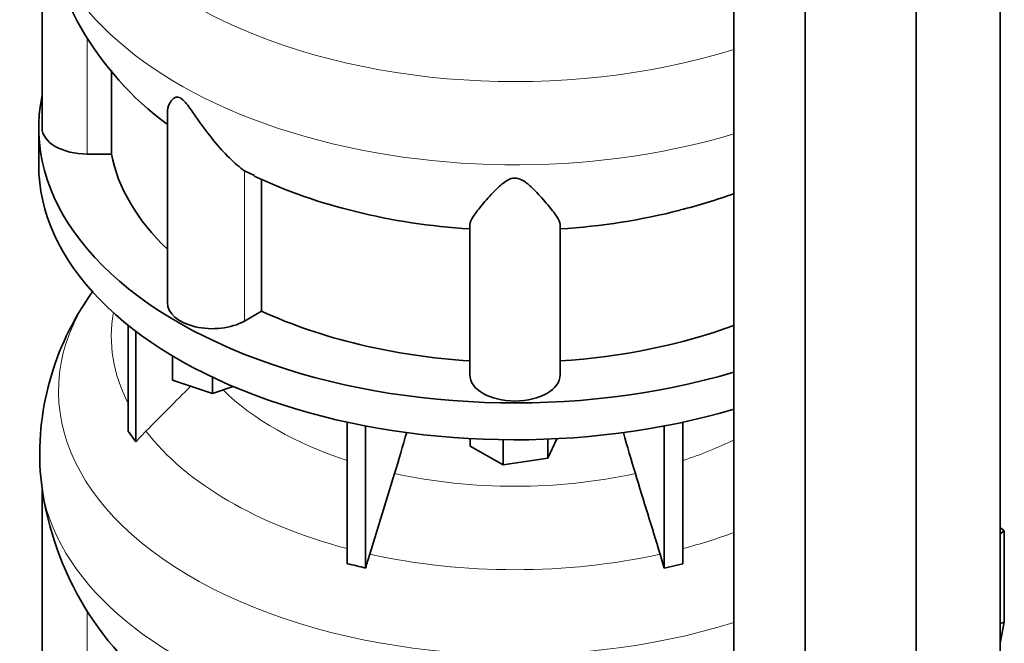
# Model space of a CAD drawing. Header units: millimetres. Extents: x 415 to 1307, y -1661 to 1549.
# Tile 6 of 19: x 1009 to 1304, y -1248 to -1062. Entities that reach past the tile are written whole.
import ezdxf

# ---------------------------------------------------------------- set-up
doc = ezdxf.new("R2010")
doc.units = ezdxf.units.MM
for name, color, linetype in [('MID_344-3', 7, 'Continuous'), ('VSI344-454_TERMI', 7, 'Continuous'), ('VSI344_DIFFUSORE', 7, 'Continuous')]:
    doc.layers.add(name, color=color, linetype=linetype)

# ---------------------------------------------------------------- blocks, each defined once
blk = doc.blocks.new('SE4')
at = {"layer": 'MID_344-3', "color": 7, "linetype": 'Continuous', "lineweight": 35}
for p, q in [((1302.61, -1314.8), (1302.61, -775.24)), ((1277.55, -1334), (1277.55, -794.2)), ((1223, -798.52), (1223, -1338.39)), ((1244.29, -1348.47), (1244.29, -808.67))]:
    blk.add_line(p, q, dxfattribs=at)
at = {"layer": 'VSI344-454_TERMI', "color": 7, "linetype": 'Continuous', "lineweight": 35}
for p, q in [((1303.9, -1214.59), (1302.61, -1213.61)), ((1302.61, -1215.44), (1303.9, -1214.59)), ((1303.9, -1241.87), (1303.9, -1214.59)), ((1302.61, -1242.3), (1303.9, -1241.87)), ((1303.9, -1241.87), (1302.61, -1248.16))]:
    blk.add_line(p, q, dxfattribs=at)
at = {"layer": 'VSI344_DIFFUSORE', "color": 7, "linetype": 'Continuous', "lineweight": 35}
for p, q in [((1015.98, -1030.82), (1015.98, -1094.03)), ((1036.73, -1101.83), (1036.73, -1076.81)), ((1053.47, -1089.54), (1053.47, -1146.29)), ((1014.98, -1094.03), (1014.98, -1105.06)), ((1036.73, -1101.83), (1029.48, -1101.83)), ((1079.5, -1108.28), (1076.52, -1106.81)), ((1081.65, -1148.84), (1081.65, -1109.34)), ((1143.98, -1167.94), (1143.98, -1122.94)), ((1170.98, -1167.94), (1170.98, -1122.94)), ((1081.65, -1148.84), (1076.52, -1151.8)), ((1041.77, -1184.71), (1041.77, -1153.08)), ((1044.07, -1187.91), (1044.07, -1154.87)), ((1054.97, -1169.48), (1054.97, -1162.21)), ((1066.97, -1173.48), (1054.97, -1169.48)), ((1066.97, -1173.48), (1066.97, -1168.6)), ((1073.21, -1171.4), (1066.97, -1173.48)), ((1107.26, -1224.39), (1107.26, -1182.05)), ((1112.8, -1225.72), (1112.8, -1183.18)), ((1202.16, -1225.72), (1202.16, -1183.18)), ((1207.71, -1224.39), (1207.71, -1182.05)), ((1041.77, -1184.71), (1044.07, -1187.91)), ((1044.07, -1187.91), (1047.07, -1184.74)), ((1144.1, -1189.19), (1144.1, -1186.97)), ((1169.96, -1187.01), (1167.28, -1192.78)), ((1167.28, -1192.78), (1167.28, -1187.14)), ((1153.9, -1194.85), (1144.1, -1189.19)), ((1153.9, -1194.85), (1153.9, -1187.3)), ((1167.28, -1192.78), (1153.9, -1194.85)), ((1121.47, -1197.42), (1114.04, -1221.53)), ((1015.98, -1202.28), (1015.98, -1265.5)), ((1200.92, -1221.53), (1202.16, -1225.72)), ((1202.16, -1225.72), (1207.71, -1224.39))]:
    blk.add_line(p, q, dxfattribs=at)
at = {"layer": 'VSI344_DIFFUSORE', "color": 4, "linetype": 'Continuous', "lineweight": 9}
for p, q in [((1029.48, -1101.83), (1029.48, -1066.99)), ((1076.52, -1151.8), (1076.52, -1106.81)), ((1029.48, -1273.29), (1029.48, -1238.46))]:
    blk.add_line(p, q, dxfattribs=at)
at = {"layer": 'VSI344_DIFFUSORE', "color": 7, "linetype": 'Continuous', "lineweight": 35}
for centre, radius, start, end in [((1109.34, -1016.99), 94.3, 186.1382, 233.6059), ((1146.93, -964.14), 159.29, 244.9294, 256.5307), ((1170.5, -970.02), 152.94, 283.7526, 290.0891), ((1127.15, -1211.02), 117.68, 144.5743, 145.0378), ((1098.3, -1191.75), 83.01, 144.5243, 184.7016), ((695.77, -1066.49), 445.37, 342.904, 344.5674), ((1619.19, -1066.49), 445.37, 195.4527, 197.096), ((1109.34, -1188.45), 94.3, 186.1382, 233.6059), ((1315.86, -1283.65), 211.17, 162.8912, 164.0764), ((1076.85, -1363.78), 142.66, 75.4059, 77.6951)]:
    blk.add_arc(centre, radius, start, end, dxfattribs=at)
at = {"layer": 'VSI344_DIFFUSORE', "color": 4, "linetype": 'Continuous', "lineweight": 9}
for centre, major_axis, start_param, end_param in [((1157.48, -1001.32), (136.58, 0), 2.76226, 5.212737), ((1157.48, -1023), (-142.13, 0), 0.049478, 2.049895), ((1157.48, -1172.78), (136.58, 0), 2.76226, 5.212737), ((1157.48, -1156.46), (120.79, 0), 3.038624, 3.432735), ((1157.48, -1142.69), (-101.4, 0), 0.532702, 1.052595), ((1157.48, -1156.46), (-120.79, 0), 0.417538, 1.141984), ((1157.48, -1142.69), (101.4, 0), -1.052595, -0.868255), ((1157.48, -1194.46), (-142.13, 0), 0.049478, 2.049895), ((1157.48, -1142.69), (-101.4, 0), 1.207688, 1.933905), ((1157.48, -1156.46), (120.79, 0), -1.141984, -0.997489), ((1157.48, -1156.46), (-120.79, 0), 1.202936, 1.938657)]:
    blk.add_ellipse(centre, major_axis=major_axis, ratio=0.57735, start_param=start_param, end_param=end_param, dxfattribs=at)
at = {"layer": 'VSI344_DIFFUSORE', "color": 7, "linetype": 'Continuous', "lineweight": 35}
for centre, major_axis, start_param, end_param in [((1157.48, -1094.03), (142.5, 0), 3.023053, 5.190143), ((1029.48, -1094.03), (13.5, 0), 3.141581, 4.712389), ((1157.48, -1094.03), (-121.5, 0), 0.111341, 0.543224), ((1157.48, -1105.06), (142.5, 0), 3.141593, 5.190143), ((1157.48, -1054.54), (-121.5, 0), 1.167179, 1.459455), ((1157.48, -1054.54), (121.5, 0), 4.82373, 5.131179), ((1066.97, -1146.29), (13.5, 0), 3.141604, 5.497787), ((1157.48, -1094.03), (-121.5, 0), 0.896739, 1.459455), ((1157.48, -1094.03), (121.5, 0), 4.82373, 5.281941), ((1157.48, -1167.94), (13.5, 0), 3.141593, 6.283185)]:
    blk.add_ellipse(centre, major_axis=major_axis, ratio=0.57735, start_param=start_param, end_param=end_param, dxfattribs=at)
for points, knots in [([(1076.52, -1106.81), (1075.15, -1105.83), (1073.63, -1104.55), (1070.5, -1101.48), (1068.89, -1099.71), (1065.75, -1095.86), (1064.2, -1093.76), (1061.84, -1090.4), (1061.06, -1089.24), (1059.8, -1087.52), (1059.36, -1086.94), (1058.41, -1085.84), (1057.87, -1085.32), (1056.85, -1084.77), (1056.42, -1084.75), (1055.73, -1084.92), (1055.47, -1085.09), (1054.75, -1085.69), (1054.42, -1086.19), (1053.69, -1087.62), (1053.47, -1088.6), (1053.47, -1089.55)], [0, 0, 0, 0, 0.125, 0.125, 0.25, 0.25, 0.375, 0.375, 0.4375, 0.4375, 0.46875, 0.46875, 0.5, 0.5, 0.53125, 0.53125, 0.5625, 0.5625, 0.625, 0.625, 0.7387976, 0.7387976, 0.7387976, 0.7387976]), ([(1170.98, -1122.94), (1170.98, -1122.3), (1170.58, -1121.47), (1169.27, -1119.46), (1168.35, -1118.29), (1166.19, -1115.72), (1164.94, -1114.29), (1162.71, -1112.02), (1161.91, -1111.24), (1160.5, -1110.16), (1160, -1109.8), (1158.82, -1109.22), (1158.11, -1108.99), (1156.67, -1109.03), (1155.99, -1109.28), (1154.84, -1109.88), (1154.35, -1110.24), (1152.96, -1111.33), (1152.18, -1112.1), (1149.98, -1114.33), (1148.73, -1115.77), (1146.57, -1118.34), (1145.69, -1119.48), (1144.39, -1121.46), (1143.98, -1122.3), (1143.98, -1122.94)], [0, 0, 0, 0, 0.125, 0.125, 0.25, 0.25, 0.375, 0.375, 0.4375, 0.4375, 0.46875, 0.46875, 0.5, 0.5, 0.53125, 0.53125, 0.5625, 0.5625, 0.625, 0.625, 0.75, 0.75, 0.875, 0.875, 1, 1, 1, 1])]:
    blk.add_open_spline(points, degree=3, knots=knots, dxfattribs=at)
for points in [[(1047.07, -1184.74), (1051.52, -1180.26), (1055.97, -1175.77), (1060.42, -1171.29)], [(1193.5, -1197.42), (1195.97, -1205.46), (1198.45, -1213.49), (1200.92, -1221.53)]]:
    blk.add_open_spline(points, degree=3, dxfattribs=at)

msp = doc.modelspace()

# ---------------------------------------------------------------- block references
msp.add_blockref('SE4', (0, 0))

doc.saveas('drawing.dxf')
